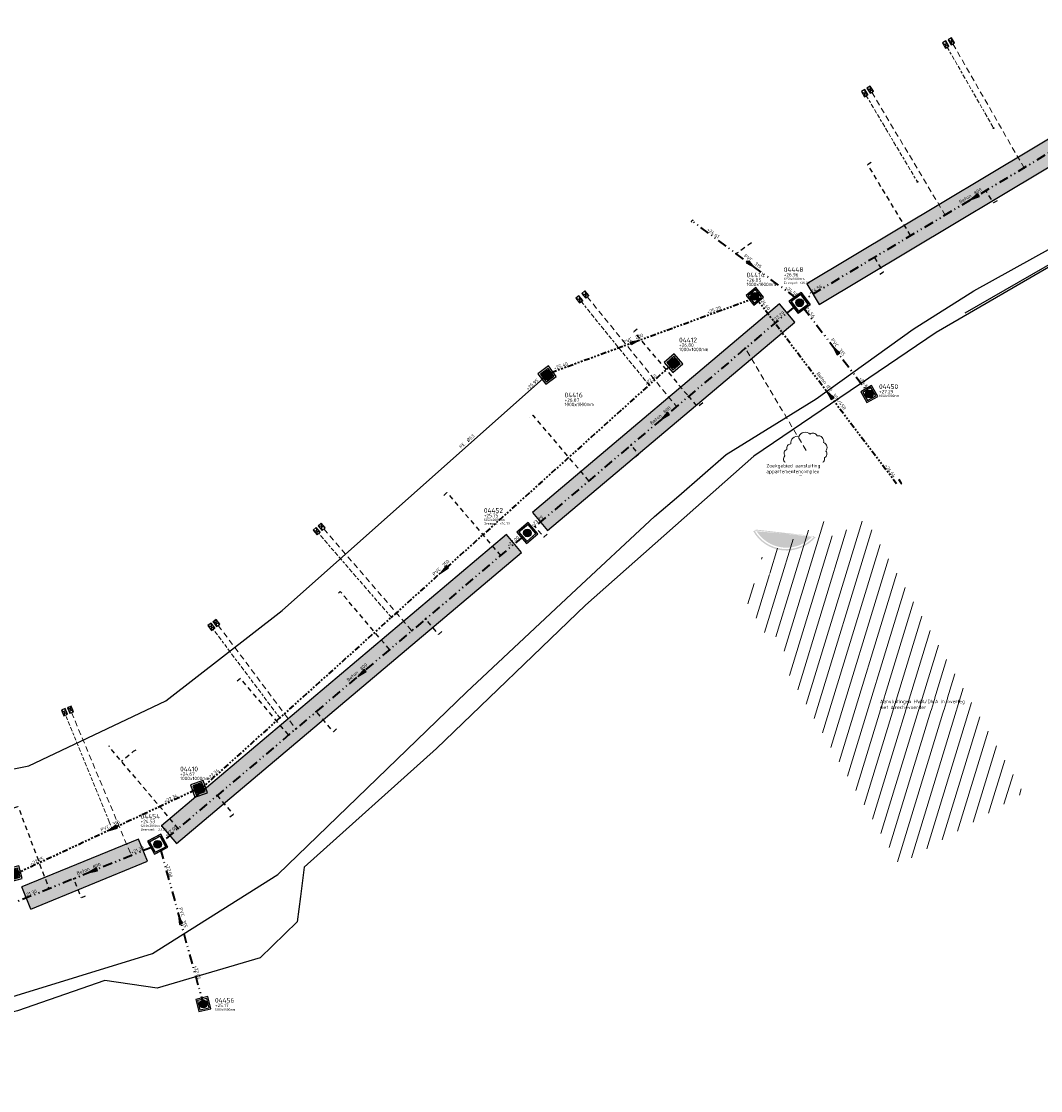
# Model space of a CAD drawing. Header units: metres. Extents: x 0 to 200176, y 0 to 356276.
# Tile 3 of 52: x 197580 to 197687, y 355967 to 356079. Entities that reach past the tile are written whole.
import ezdxf
from ezdxf.enums import TextEntityAlignment as Align
from ezdxf.lldxf.tags import DXFTag

# ---------------------------------------------------------------- set-up
doc = ezdxf.new("R2010")
doc.units = ezdxf.units.M
for name, pattern in [('RI-GWA', [18.45, 6, -1.8, 1.75, -1.8, 1.75, -1.8, 1.75, -1.8]), ('RI-GWA_HUISAANSLUITING', [23, 4, -1.8, 2.6, -1.8, 4.6, -1.8, 4.6, -1.8]), ('RI-HWA_HUISAANSLUITING', [4.8, 3, -1.8]), ('RI-HWA_KOLKAANSLUITING', [4.3, 2.5, -1.8]), ('RI-ITR', [10.4, 5, -1.8, 0, -1.8, 0, -1.8])]:
    doc.linetypes.add(name, pattern=pattern)
for name, color, linetype, lineweight in [('-Verhard oppervlak-A', 210, 'Continuous', 5), ('N-WE-RI-GWA_HUISAANSLUITING_PVC-G', 30, 'RI-GWA_HUISAANSLUITING', 18), ('N-WE-RI-GWA_STROOMRICHTING-S', 30, 'Continuous', 25), ('N-WE-RI-GWA_TRANSPORTLEIDING-G', 30, 'RI-GWA', 35), ('N-WE-RI-HWA_HUISAANSLUITING_PVC-G', 150, 'RI-HWA_HUISAANSLUITING', 18), ('N-WE-RI-ITR_STROOMRICHTING-S', 170, 'Continuous', 25), ('N-WE-RI-ITR_TRANSPORTLEIDING-G', 170, 'RI-ITR', 35), ('N-WE-RI-PERSLEIDING_[DIAMETER LEIDING]-G', 210, 'RI-PERS', 25), ('N-WE-RI-PERSLEIDING_STROOMRICHTING-S', 210, 'Continuous', 25), ('X-XX-AL-AANPIJLING-M', 7, 'Continuous', 18)]:
    doc.layers.add(name, color=color, linetype=linetype, lineweight=lineweight)
for name, color, linetype in [('N-WE-RI-GWA_HULPSTUK_INLAAT_HUISAANSLUITING-S', 30, 'Continuous'), ('N-WE-RI-GWA_HULPSTUK_ONSTOPPPINGSSTUK-S', 30, 'Continuous'), ('N-WE-RI-GWA_RIOOLPUT-T25', 30, 'Continuous'), ('N-WE-RI-GWA_RIOOLPUT_INSPECTIEPUT_1000X1000-S', 30, 'Continuous'), ('N-WE-RI-GWA_RIOOLPUT_INSPECTIEPUT_800X800-S', 30, 'Continuous'), ('N-WE-RI-GWA_SCHILDMUUR-S', 30, 'Continuous'), ('N-WE-RI-HWA_HULPSTUK_INLAAT_HUISAANSLUITING-S', 150, 'Continuous'), ('N-WE-RI-HWA_HULPSTUK_INLAAT_KOLK-S', 150, 'Continuous'), ('N-WE-RI-HWA_HULPSTUK_ONTSTOPPINGSSTUK-S', 150, 'Continuous'), ('N-WE-RI-HWA_KOLKAANSLUITING_PVC-G', 150, 'RI-HWA_KOLKAANSLUITING'), ('N-WE-RI-ITR_HULPSTUK_EINDKAP-S', 170, 'Continuous'), ('N-WE-RI-ITR_RIOOLPUT-T25', 170, 'Continuous'), ('N-WE-RI-ITR_RIOOLPUT_INSPECTIEPUT_1000X1000-S', 170, 'Continuous'), ('N-WE-RI-ITR_RIOOLPUT_INSPECTIEPUT_1250X1250-S', 170, 'Continuous')]:
    doc.layers.add(name, color=color, linetype=linetype)
doc.layers.add('N-WE-RI-ITR-LAVAPAKKET-S', color=7, linetype='Continuous', lineweight=25, true_color=0xc8fefd)
doc.layers.add('X-XX-AL-HULPLIJNEN', color=4, linetype='Continuous', lineweight=25, plot=False)
doc.styles.add('NLCS-ISO', font='NLCS-ISO.ttf')
doc.styles.add('NLCS-ISO-M500-T18', font='NLCS-ISO.ttf')
doc.styles.get("Standard").update_dxf_attribs({"font": 'isocp.shx'})
tags = doc.linetypes.add('RI-PERS', pattern='A,7,-2,["P",Standard,S=1.8,R=0,X=-0.5,Y=-0.9],-2,7,-2,[102,NLCS.SHX,S=1,R=180,X=0,Y=0],-2', length=22).pattern_tags.tags
tags[6] = DXFTag(74, 10)

# ---------------------------------------------------------------- blocks, each defined once
blk = doc.blocks.new('*U323')
at = {"ltscale": 0.1}
blk.add_hatch(color=256, dxfattribs=at).paths.add_polyline_path([(-2.5, 0), (2.5, -0.83), (2.5, 0.83)])
at = {"ltscale": 0.1, "flags": 128}
blk.add_lwpolyline([(-2.5, 0), (2.5, -0.83), (2.5, 0.83)], close=True, dxfattribs=at)
at = {"ltscale": 0.1, "style": 'NLCS-ISO'}
for tag, p in [('BOBL', (-54.47, 0)), ('MAT', (-1, 0.5))]:
    blk.add_attdef(tag, text='', height=1.8, dxfattribs=at).set_placement(p, align=Align.BOTTOM_RIGHT)
for tag, p in [('DIA', (1, 0.5)), ('BOBR', (47.07, 0))]:
    blk.add_attdef(tag, text='', height=1.8, dxfattribs=at).set_placement(p, align=Align.BOTTOM_LEFT)
blk.add_attdef('JVA', text='', height=1.8, dxfattribs=at).set_placement((0, -1), align=Align.TOP_CENTER)
blk = doc.blocks.new('N-SRI-GWA-PUT-800X800-SO')
h = blk.add_hatch(color=256)
h.dxf.hatch_style = 1
edge = h.paths.add_edge_path()
edge.add_arc((0, 0), 0.4, 0, 360)
at = {"lineweight": -3, "flags": 128}
for points in [[(0.55, -0.55), (0.55, 0.55), (-0.55, 0.55), (-0.55, -0.55)], [(0.4, -0.4), (0.4, 0.4), (-0.4, 0.4), (-0.4, -0.4)]]:
    blk.add_lwpolyline(points, close=True, dxfattribs=at)
blk.add_circle((0, 0), 0.4)
blk = doc.blocks.new('*U335')
at = {"ltscale": 0.1}
blk.add_hatch(color=256, dxfattribs=at).paths.add_polyline_path([(-2.5, 0), (2.5, -0.83), (2.5, 0.83)])
at = {"ltscale": 0.1, "flags": 128}
blk.add_lwpolyline([(-2.5, 0), (2.5, -0.83), (2.5, 0.83)], close=True, dxfattribs=at)
at = {"ltscale": 0.1, "style": 'NLCS-ISO'}
for tag, p in [('BOBL', (-39.31, 0)), ('MAT', (-1, 0.5))]:
    blk.add_attdef(tag, text='', height=1.8, dxfattribs=at).set_placement(p, align=Align.BOTTOM_RIGHT)
for tag, p in [('DIA', (1, 0.5)), ('BOBR', (30.6, 0))]:
    blk.add_attdef(tag, text='', height=1.8, dxfattribs=at).set_placement(p, align=Align.BOTTOM_LEFT)
blk.add_attdef('JVA', text='', height=1.8, dxfattribs=at).set_placement((0, -1), align=Align.TOP_CENTER)
blk = doc.blocks.new('*U336')
at = {"ltscale": 0.1}
blk.add_hatch(color=256, dxfattribs=at).paths.add_polyline_path([(-2.5, 0), (2.5, -0.83), (2.5, 0.83)])
at = {"ltscale": 0.1, "flags": 128}
blk.add_lwpolyline([(-2.5, 0), (2.5, -0.83), (2.5, 0.83)], close=True, dxfattribs=at)
at = {"ltscale": 0.1, "style": 'NLCS-ISO'}
for tag, p in [('BOBL', (-157.55, 0)), ('MAT', (-1, 0.5))]:
    blk.add_attdef(tag, text='', height=1.8, dxfattribs=at).set_placement(p, align=Align.BOTTOM_RIGHT)
for tag, p in [('DIA', (1, 0.5)), ('BOBR', (143.19, 0))]:
    blk.add_attdef(tag, text='', height=1.8, dxfattribs=at).set_placement(p, align=Align.BOTTOM_LEFT)
blk.add_attdef('JVA', text='', height=1.8, dxfattribs=at).set_placement((0, -1), align=Align.TOP_CENTER)
blk = doc.blocks.new('N-SRI-GWA-PUT-T')
at = {"style": 'NLCS-ISO'}
for tag, p, height in [('PUTNUMMER', (0, 0), 0.5), ('AFMETINGEN', (0, -0.92), 0.36), ('PUTHOOGTE', (0, -0.46), 0.36)]:
    blk.add_attdef(tag, p, '', height=height, dxfattribs=at)
blk = doc.blocks.new('N-SRI-GWA-HULP_ONTSTOPPINGSSTUK-SO')
at = {"linetype": 'Continuous', "extrusion": (0, 0, -1)}
for p, q in [((0.31, -0.21), (-0.32, 0.21)), ((0.31, 0.21), (-0.32, -0.21))]:
    blk.add_line(p, q, dxfattribs=at)
at = {"ltscale": 1.8, "extrusion": (0, 0, -1)}
blk.add_lwpolyline([(-0.32, 0.21), (0.31, 0.21), (0.31, -0.21), (-0.32, -0.21)], close=True, dxfattribs=at)
blk = doc.blocks.new('*U385')
at = {"ltscale": 0.1}
blk.add_hatch(color=256, dxfattribs=at).paths.add_polyline_path([(-2.5, 0), (2.5, -0.83), (2.5, 0.83)])
at = {"ltscale": 0.1, "flags": 128}
blk.add_lwpolyline([(-2.5, 0), (2.5, -0.83), (2.5, 0.83)], close=True, dxfattribs=at)
at = {"ltscale": 0.1, "style": 'NLCS-ISO'}
for tag, p in [('BOBL', (-125.6, 0)), ('MAT', (-1, 0.5))]:
    blk.add_attdef(tag, text='', height=1.8, dxfattribs=at).set_placement(p, align=Align.BOTTOM_RIGHT)
for tag, p in [('DIA', (1, 0.5)), ('BOBR', (101.4, 0))]:
    blk.add_attdef(tag, text='', height=1.8, dxfattribs=at).set_placement(p, align=Align.BOTTOM_LEFT)
blk.add_attdef('JVA', text='', height=1.8, dxfattribs=at).set_placement((0, -1), align=Align.TOP_CENTER)
blk = doc.blocks.new('*U383')
at = {"ltscale": 0.1}
blk.add_hatch(color=256, dxfattribs=at).paths.add_polyline_path([(-2.5, 0), (2.5, -0.83), (2.5, 0.83)])
at = {"ltscale": 0.1, "flags": 128}
blk.add_lwpolyline([(-2.5, 0), (2.5, -0.83), (2.5, 0.83)], close=True, dxfattribs=at)
at = {"ltscale": 0.1, "style": 'NLCS-ISO'}
for tag, p in [('BOBL', (-92.18, 0)), ('MAT', (-1, 0.5))]:
    blk.add_attdef(tag, text='', height=1.8, dxfattribs=at).set_placement(p, align=Align.BOTTOM_RIGHT)
for tag, p in [('DIA', (1, 0.5)), ('BOBR', (85.81, 0))]:
    blk.add_attdef(tag, text='', height=1.8, dxfattribs=at).set_placement(p, align=Align.BOTTOM_LEFT)
blk.add_attdef('JVA', text='', height=1.8, dxfattribs=at).set_placement((0, -1), align=Align.TOP_CENTER)
blk = doc.blocks.new('N-SRI-VWA-PUT-T')
at = {"style": 'NLCS-ISO'}
for tag, p, height in [('PUTNUMMER', (0, 0), 0.5), ('OVERSTORTHOOGTE', (0, -1.24), 0.25), ('PUTAFMETING', (0, -0.85), 0.25), ('PUTHOOGTE', (0, -0.46), 0.36)]:
    blk.add_attdef(tag, p, '', height=height, dxfattribs=at)
blk = doc.blocks.new('*U388')
at = {"ltscale": 0.1}
blk.add_hatch(color=256, dxfattribs=at).paths.add_polyline_path([(-2.5, 0), (2.5, -0.83), (2.5, 0.83)])
at = {"ltscale": 0.1, "flags": 128}
blk.add_lwpolyline([(-2.5, 0), (2.5, -0.83), (2.5, 0.83)], close=True, dxfattribs=at)
at = {"ltscale": 0.1, "style": 'NLCS-ISO'}
for tag, p in [('BOBL', (-30.96, 0)), ('MAT', (-1, 0.5))]:
    blk.add_attdef(tag, text='', height=1.8, dxfattribs=at).set_placement(p, align=Align.BOTTOM_RIGHT)
for tag, p in [('DIA', (1, 0.5)), ('BOBR', (22.38, 0))]:
    blk.add_attdef(tag, text='', height=1.8, dxfattribs=at).set_placement(p, align=Align.BOTTOM_LEFT)
blk.add_attdef('JVA', text='', height=1.8, dxfattribs=at).set_placement((0, -1), align=Align.TOP_CENTER)
blk = doc.blocks.new('N-SRI-ITR-PUT-1250X1250-SO')
h = blk.add_hatch(color=256)
h.dxf.hatch_style = 1
edge = h.paths.add_edge_path()
edge.add_arc((0, 0), 0.4, 0, 360)
at = {"lineweight": -3}
for points in [[(0.77, 0.77), (-0.78, 0.77), (-0.78, -0.78), (0.77, -0.78)], [(0.62, 0.62), (-0.63, 0.62), (-0.63, -0.63), (0.62, -0.63)]]:
    blk.add_lwpolyline(points, close=True, dxfattribs=at)
blk.add_circle((0, 0), 0.4)
blk = doc.blocks.new('N-SRI-GWA-HULP_INLAAT_HUISAANSLUITING-SO')
h = blk.add_hatch(color=256)
h.dxf.hatch_style = 1
h.paths.add_polyline_path([(-0.7, 0.7, 0.198912), (-1, 0, 0.198912), (-0.7, -0.7), (0, 0)])
h = blk.add_hatch(color=256)
h.dxf.hatch_style = 1
h.paths.add_polyline_path([(1, 0, 0.198912), (0.7, 0.7), (0, 0), (0.7, -0.7, 0.198912)])
for p, q in [((-0.7, 0.7), (0.7, -0.7)), ((-0.7, -0.7), (0.7, 0.7))]:
    blk.add_line(p, q)
blk.add_circle((0, 0), 1)
blk = doc.blocks.new('N-SRI-HWA-HULP_ONSTOPPINGSSTUK-SO')
at = {"linetype": 'Continuous', "extrusion": (0, 0, -1)}
for p, q in [((0.31, -0.21), (-0.32, 0.21)), ((0.31, 0.21), (-0.32, -0.21))]:
    blk.add_line(p, q, dxfattribs=at)
at = {"ltscale": 1.8, "extrusion": (0, 0, -1)}
blk.add_lwpolyline([(-0.32, 0.21), (0.31, 0.21), (0.31, -0.21), (-0.32, -0.21)], close=True, dxfattribs=at)
blk = doc.blocks.new('N-SRI-HWA-HULP_INLAAT_HUISAANSLUITING-SO')
h = blk.add_hatch(color=256)
h.dxf.hatch_style = 1
h.paths.add_polyline_path([(-0.04, 0.04, 0.198912), (-0.05, 0, 0.198912), (-0.04, -0.04), (0, 0)])
h = blk.add_hatch(color=256)
h.dxf.hatch_style = 1
h.paths.add_polyline_path([(0.04, -0.04, 0.198912), (0.05, 0, 0.198912), (0.04, 0.04), (0, 0)])
for p, q in [((-0.04, 0.04), (0.04, -0.04)), ((-0.04, -0.04), (0.04, 0.04))]:
    blk.add_line(p, q)
blk.add_circle((0, 0), 0.05)
blk = doc.blocks.new('N-SRI-HWA-HULP_INLAAT_KOLK-SO')
h = blk.add_hatch(color=256)
edge = h.paths.add_edge_path()
edge.add_arc((0, 0), 0.05, 0, 360)
blk.add_circle((0, 0), 0.05)
blk = doc.blocks.new('N-SRI-ITR-PUT-1000X1000-SO')
h = blk.add_hatch(color=256)
h.dxf.hatch_style = 1
edge = h.paths.add_edge_path()
edge.add_arc((0, 0), 0.4, 0, 360)
at = {"lineweight": -3}
for points in [[(0.65, 0.65), (-0.65, 0.65), (-0.65, -0.65), (0.65, -0.65)], [(0.5, 0.5), (-0.5, 0.5), (-0.5, -0.5), (0.5, -0.5)]]:
    blk.add_lwpolyline(points, close=True, dxfattribs=at)
blk.add_circle((0, 0), 0.4)
blk = doc.blocks.new('*U422')
at = {"ltscale": 0.1}
blk.add_hatch(color=256, dxfattribs=at).paths.add_polyline_path([(-2.5, 0), (2.5, -0.83), (2.5, 0.83)])
at = {"ltscale": 0.1, "flags": 128}
blk.add_lwpolyline([(-2.5, 0), (2.5, -0.83), (2.5, 0.83)], close=True, dxfattribs=at)
at = {"ltscale": 0.1, "style": 'NLCS-ISO'}
for tag, p in [('BOBL', (-22.45, 0)), ('MAT', (-1, 0.5))]:
    blk.add_attdef(tag, text='', height=1.8, dxfattribs=at).set_placement(p, align=Align.BOTTOM_RIGHT)
for tag, p in [('DIA', (1, 0.5)), ('BOBR', (25.42, 0))]:
    blk.add_attdef(tag, text='', height=1.8, dxfattribs=at).set_placement(p, align=Align.BOTTOM_LEFT)
blk.add_attdef('JVA', text='', height=1.8, dxfattribs=at).set_placement((0, -1), align=Align.TOP_CENTER)
blk = doc.blocks.new('N-SRI-ITR-HULP_EINDKAP-SO')
for p, q in [((0, -6.2), (0, 6.2)), ((0, 6.2), (3.5, 6.2)), ((0, -6.2), (3.5, -6.2))]:
    blk.add_line(p, q)
blk = doc.blocks.new('N-SRI-GWA-SCHILDMUUR-SO')
at = {"extrusion": (0, 0, -1)}
h = blk.add_hatch(color=256, dxfattribs=at)
h.dxf.hatch_style = 1
h.paths.add_polyline_path([(-0.05, -0.25), (-0.05, 0.25), (0.05, 0.25), (0.05, -0.25)])
edge = h.paths.add_edge_path()
edge.add_arc((11.77, 3.69), 3.7, 254.4165, 363.2963)
edge.add_arc((11.77, 3.69), 3.85, 252.8678, 363.2963)
edge.add_arc((11.77, 3.69), 4, 252.8678, 363.2963)
h.paths.add_polyline_path([(9.12, 0.32), (7.73, 0.74), (7.57, 0.21), (8.96, -0.21)], flags=9)
at = {"extrusion": (0, 0, -1), "flags": 128}
blk.add_lwpolyline([(-0.05, -0.25), (-0.05, 0.25), (0.05, 0.25), (0.05, -0.25)], close=True, dxfattribs=at)
blk = doc.blocks.new('*U423')
at = {"ltscale": 0.1}
blk.add_hatch(color=256, dxfattribs=at).paths.add_polyline_path([(-2.5, 0), (2.5, -0.83), (2.5, 0.83)])
at = {"ltscale": 0.1, "flags": 128}
blk.add_lwpolyline([(-2.5, 0), (2.5, -0.83), (2.5, 0.83)], close=True, dxfattribs=at)
at = {"ltscale": 0.1, "style": 'NLCS-ISO'}
for tag, p in [('BOBL', (-20.52, 0)), ('MAT', (-1, 0.5))]:
    blk.add_attdef(tag, text='', height=1.8, dxfattribs=at).set_placement(p, align=Align.BOTTOM_RIGHT)
for tag, p in [('DIA', (1, 0.5)), ('BOBR', (19.11, 0))]:
    blk.add_attdef(tag, text='', height=1.8, dxfattribs=at).set_placement(p, align=Align.BOTTOM_LEFT)
blk.add_attdef('JVA', text='', height=1.8, dxfattribs=at).set_placement((0, -1), align=Align.TOP_CENTER)
blk = doc.blocks.new('*U420')
at = {"ltscale": 0.1}
blk.add_hatch(color=256, dxfattribs=at).paths.add_polyline_path([(2.5, 0), (-2.5, -0.83), (-2.5, 0.83)])
at = {"ltscale": 0.1, "flags": 128}
blk.add_lwpolyline([(2.5, 0), (-2.5, -0.83), (-2.5, 0.83)], close=True, dxfattribs=at)
at = {"ltscale": 0.1, "style": 'NLCS-ISO'}
for tag, p in [('BOBL', (-22.28, 0)), ('MAT', (-1, 0.5))]:
    blk.add_attdef(tag, text='', height=1.8, dxfattribs=at).set_placement(p, align=Align.BOTTOM_RIGHT)
for tag, p in [('DIA', (1, 0.5)), ('BOBR', (21.27, 0))]:
    blk.add_attdef(tag, text='', height=1.8, dxfattribs=at).set_placement(p, align=Align.BOTTOM_LEFT)
blk.add_attdef('JVA', text='', height=1.8, dxfattribs=at).set_placement((0, -1), align=Align.TOP_CENTER)
blk = doc.blocks.new('*U419')
at = {"ltscale": 0.1}
blk.add_hatch(color=256, dxfattribs=at).paths.add_polyline_path([(-2.5, 0), (2.5, -0.83), (2.5, 0.83)])
at = {"ltscale": 0.1, "flags": 128}
blk.add_lwpolyline([(-2.5, 0), (2.5, -0.83), (2.5, 0.83)], close=True, dxfattribs=at)
at = {"ltscale": 0.1, "style": 'NLCS-ISO'}
for tag, p in [('BOBL', (-82.57, 0)), ('MAT', (-1, 0.5))]:
    blk.add_attdef(tag, text='', height=1.8, dxfattribs=at).set_placement(p, align=Align.BOTTOM_RIGHT)
for tag, p in [('DIA', (1, 0.5)), ('BOBR', (75.25, 0))]:
    blk.add_attdef(tag, text='', height=1.8, dxfattribs=at).set_placement(p, align=Align.BOTTOM_LEFT)
blk.add_attdef('JVA', text='', height=1.8, dxfattribs=at).set_placement((0, -1), align=Align.TOP_CENTER)
blk = doc.blocks.new('N-SRI-GWA-PUT-1000X1000-SO')
h = blk.add_hatch(color=256)
h.dxf.hatch_style = 1
edge = h.paths.add_edge_path()
edge.add_arc((0, 0), 0.4, 0, 360)
at = {"lineweight": -3}
for points in [[(0.65, 0.65), (-0.65, 0.65), (-0.65, -0.65), (0.65, -0.65)], [(0.5, 0.5), (-0.5, 0.5), (-0.5, -0.5), (0.5, -0.5)]]:
    blk.add_lwpolyline(points, close=True, dxfattribs=at)
blk.add_circle((0, 0), 0.4)
blk = doc.blocks.new('*U339')
at = {"ltscale": 0.1}
blk.add_hatch(color=256, dxfattribs=at).paths.add_polyline_path([(2.5, 0), (-2.5, -0.83), (-2.5, 0.83)])
at = {"ltscale": 0.1, "flags": 128}
blk.add_lwpolyline([(2.5, 0), (-2.5, -0.83), (-2.5, 0.83)], close=True, dxfattribs=at)
at = {"ltscale": 0.1, "style": 'NLCS-ISO'}
for tag, p in [('BOBL', (-37.04, 0)), ('MAT', (-1, 0.5))]:
    blk.add_attdef(tag, text='', height=1.8, dxfattribs=at).set_placement(p, align=Align.BOTTOM_RIGHT)
for tag, p in [('DIA', (1, 0.5)), ('BOBR', (40.74, 0))]:
    blk.add_attdef(tag, text='', height=1.8, dxfattribs=at).set_placement(p, align=Align.BOTTOM_LEFT)
blk.add_attdef('JVA', text='', height=1.8, dxfattribs=at).set_placement((0, -1), align=Align.TOP_CENTER)
blk = doc.blocks.new('*U340')
at = {"ltscale": 0.1, "style": 'NLCS-ISO'}
for tag, p in [('BOBL', (-77.3, 0)), ('MAT', (-1, 0.5))]:
    blk.add_attdef(tag, text='', height=1.8, dxfattribs=at).set_placement(p, align=Align.BOTTOM_RIGHT)
for tag, p in [('DIA', (1, 0.5)), ('BOBR', (42.22, 0))]:
    blk.add_attdef(tag, text='', height=1.8, dxfattribs=at).set_placement(p, align=Align.BOTTOM_LEFT)
blk.add_attdef('JVA', text='', height=1.8, dxfattribs=at).set_placement((0, -1), align=Align.TOP_CENTER)

msp = doc.modelspace()

# ---------------------------------------------------------------- hatches: boundary and pattern name
at = {"layer": 'N-WE-RI-ITR-LAVAPAKKET-S', "transparency": 33554585}
h = msp.add_hatch(color=256, dxfattribs=at)
h.dxf.hatch_style = 1
h.paths.add_polyline_path([(197555.362, 355981.195), (197555.556, 355983.688), (197532.927, 355985.45), (197532.733, 355982.958)])
h.paths.add_polyline_path([(197577.769, 355985.136), (197577.267, 355987.585), (197558.409, 355983.72), (197558.912, 355981.271)])
h.paths.add_polyline_path([(197593.384, 355991.083), (197592.438, 355993.395), (197580.24, 355988.408), (197581.19, 355986.084)])
h.paths.add_polyline_path([(197632.536, 356023.397), (197630.944, 356025.274), (197594.856, 355994.792), (197596.414, 355992.947)])
h.paths.add_polyline_path([(197661.113, 356047.487), (197659.503, 356049.398), (197633.656, 356027.565), (197635.25, 356025.685)])
h.paths.add_polyline_path([(197696.762, 356069.139), (197695.478, 356071.285), (197662.38, 356051.478), (197663.664, 356049.332)])
h.paths.add_polyline_path([(197738.522, 356088.308), (197737.53, 356090.604), (197734.178, 356089.082), (197698.622, 356072.937), (197699.656, 356070.661), (197735.211, 356086.806)])
h.paths.add_polyline_path([(197806.445, 356119.134), (197805.412, 356121.41), (197740.763, 356092.071), (197741.755, 356089.776)])
h.paths.add_polyline_path([(197841.876, 356131.156), (197841.084, 356133.525), (197808.717, 356122.713), (197809.509, 356120.341)])
h.paths.add_polyline_path([(197868.701, 356135.381), (197868.337, 356137.849), (197844.538, 356134.348), (197844.903, 356131.872)])
h.paths.add_polyline_path([(197918.338, 356133.521), (197918.097, 356131.035), (197923.054, 356130.564), (197993.751, 356123.932), (197993.984, 356126.42), (197923.273, 356133.052)])
h.paths.add_polyline_path([(197914.563, 356131.371), (197914.804, 356133.857), (197871.887, 356137.936), (197871.651, 356135.448)])
h.paths.add_polyline_path([(198020.556, 356121.417), (198020.797, 356123.905), (198008.327, 356125.075), (198008.087, 356122.587)])

# ---------------------------------------------------------------- linework, layer by layer
at = {"layer": 'N-WE-RI-GWA_HUISAANSLUITING_PVC-G', "ltscale": 0.1, "flags": 128}
for points in [[(197677.067, 356076.24), (197681.921, 356067.788)], [(197668.596, 356071.168), (197673.943, 356062.164)], [(197638.773, 356049.623), (197645.865, 356040.899)], [(197618.901, 356016.602), (197611.286, 356025.378)], [(197607.216, 356006.074), (197600.257, 356015.356)], [(197589.367, 355995.226), (197584.817, 356006.382)], [(197589.367, 355995.226), (197589.677, 355994.468)]]:
    msp.add_lwpolyline(points, dxfattribs=at)
at = {"layer": 'N-WE-RI-GWA_TRANSPORTLEIDING-G', "ltscale": 0.1, "flags": 128}
for points in [[(197635.613, 356042.22), (197656.546, 356049.87)], [(197671.776, 356030.555), (197657.17, 356049.848)], [(197648.418, 356043.199), (197599.148, 355998.805)], [(197598.393, 355998.541), (197579.822, 355989.862)]]:
    msp.add_lwpolyline(points, dxfattribs=at)
at = {"layer": 'N-WE-RI-HWA_HUISAANSLUITING_PVC-G', "ltscale": 0.2, "flags": 128}
for points in [[(197677.663, 356076.583), (197685.108, 356063.62)], [(197669.173, 356071.525), (197676.857, 356058.683)], [(197639.401, 356050.133), (197648.739, 356038.646)], [(197662.297, 356034.064), (197655.94, 356044.741)], [(197611.822, 356025.843), (197621.05, 356015.208)], [(197600.782, 356015.761), (197608.905, 356004.928)], [(197585.433, 356006.647), (197591.689, 355991.684)]]:
    msp.add_lwpolyline(points, dxfattribs=at)
at = {"layer": 'N-WE-RI-HWA_KOLKAANSLUITING_PVC-G', "ltscale": 0.2, "flags": 128}
for points in [[(197669.108, 356064.178), (197668.728, 356063.936), (197673.224, 356056.509)], [(197682.286, 356060.187), (197681.899, 356059.957), (197681.125, 356061.236)], [(197656.591, 356055.775), (197656.223, 356055.516), (197654.993, 356054.646)], [(197670.025, 356052.494), (197670.399, 356052.743), (197669.477, 356054.267)], [(197644.639, 356046.738), (197644.287, 356046.458), (197649.965, 356039.761)], [(197649.965, 356039.761), (197650.94, 356038.611), (197651.7, 356039.235)], [(197639.561, 356030.877), (197633.732, 356037.753), (197633.392, 356037.458)], [(197644.454, 356033.368), (197644.786, 356033.673), (197643.983, 356034.62)], [(197624.39, 356029.349), (197624.72, 356029.655), (197630.318, 356023.053)], [(197635.198, 356025.297), (197634.865, 356024.995), (197633.924, 356026.105)], [(197618.708, 356013.226), (197613.546, 356019.315), (197613.215, 356019.009)], [(197624.18, 356015.122), (197623.85, 356014.816), (197622.486, 356016.424)], [(197608.136, 356004.295), (197603.134, 356010.195), (197602.776, 356009.921)], [(197613.17, 356004.934), (197612.84, 356004.629), (197611.048, 356006.742)], [(197596.604, 355994.518), (197589.491, 356002.907), (197589.358, 356003.176)], [(197592.148, 356002.713), (197591.894, 356002.553), (197590.671, 356001.516)], [(197602.009, 355995.742), (197602.379, 355995.998), (197600.698, 355997.981)], [(197579.398, 355996.688), (197579.826, 355996.827), (197583.069, 355988.202)], [(197586.874, 355987.446), (197586.459, 355987.27), (197585.66, 355989.249)]]:
    msp.add_lwpolyline(points, dxfattribs=at)
at = {"layer": 'N-WE-RI-ITR-LAVAPAKKET-S', "flags": 128}
for points in [[(197696.762, 356069.139), (197695.478, 356071.285), (197662.38, 356051.478), (197663.664, 356049.332)], [(197659.503, 356049.398), (197633.656, 356027.565), (197635.25, 356025.685), (197661.113, 356047.487)], [(197632.536, 356023.397), (197630.944, 356025.274), (197594.856, 355994.792), (197596.414, 355992.947)]]:
    msp.add_lwpolyline(points, close=True, dxfattribs=at)
for points in [[(197581.19, 355986.084), (197593.384, 355991.083), (197592.438, 355993.395), (197580.24, 355988.408)], [(197581.19, 355986.084), (197580.24, 355988.408)]]:
    msp.add_lwpolyline(points, dxfattribs=at)
at = {"layer": 'N-WE-RI-ITR_TRANSPORTLEIDING-G', "ltscale": 0.2, "flags": 128}
for points in [[(197697.083, 356070.784), (197662.134, 356049.873)], [(197661.26, 356050.006), (197650.347, 356058.086)], [(197661.127, 356049.132), (197633.611, 356025.84)], [(197662.001, 356048.999), (197668.602, 356040.356)], [(197632.657, 356025.033), (197595.002, 355993.159)], [(197593.897, 355992.576), (197579.767, 355986.868)], [(197594.741, 355992.315), (197599.222, 355976.139)]]:
    msp.add_lwpolyline(points, dxfattribs=at)
at = {"layer": 'N-WE-RI-PERSLEIDING_[DIAMETER LEIDING]-G', "ltscale": 0.1, "flags": 128}
msp.add_lwpolyline([(197551.118, 355994.977), (197565.911, 355998.037), (197580.977, 356001.079), (197595.292, 356007.877), (197607.458, 356017.319), (197634.819, 356041.613)], dxfattribs=at)
at = {"layer": 'X-XX-AL-AANPIJLING-M', "flags": 128}
msp.add_lwpolyline([(197662.006, 356031.626, -0.5205671), (197661.288, 356031.788, -0.5205671), (197661.288, 356031.788, -0.5205671), (197660.678, 356032.154, -0.5205671), (197660.678, 356032.154, -0.5205671), (197660.203, 356032.723, -0.5205671), (197660.203, 356032.723, -0.5205671), (197660.082, 356033.495, -0.5205671), (197660.082, 356033.495, -0.5205671), (197660.298, 356034.172, -0.5205671), (197660.298, 356034.172, -0.5205671), (197660.705, 356034.741, -0.5205671), (197660.705, 356034.741, -0.5205671), (197661.545, 356035.527, -0.5205671), (197661.545, 356035.527, -0.5205671), (197662.711, 356035.757, -0.5205671), (197662.711, 356035.757, -0.5205671), (197663.443, 356035.595, -0.5205671), (197663.443, 356035.595, -0.5205671), (197664.134, 356034.877, -0.5205671), (197664.134, 356034.877, -0.5205671), (197664.365, 356033.996, -0.5205671), (197664.365, 356033.996, -0.5205671), (197664.229, 356033.305, -0.5205671), (197664.229, 356033.305, -0.5205671), (197663.728, 356032.723, -0.5205671), (197663.728, 356032.723, -0.5205671), (197663.158, 356032.316, -0.5205671), (197663.158, 356032.316, -0.5205671), (197662.576, 356031.815, -0.5205671), (197662.576, 356031.815, -0.5205671)], format="xyb", close=True, dxfattribs=at)
at = {"layer": 'X-XX-AL-HULPLIJNEN', "ltscale": 0.2, "flags": 128}
for points in [[(197827.312, 356122.337), (197792.948, 356107.334), (197771.229, 356099.904), (197743.367, 356087.902), (197742.367, 356085.758), (197731.329, 356080.05), (197714.218, 356068.612), (197675.925, 356046.402), (197656.849, 356033.462), (197639.203, 356017.888), (197623.629, 356002.885), (197609.769, 355990.454), (197609.393, 355987.393), (197609.054, 355984.738), (197605.179, 355980.975), (197594.408, 355977.808), (197588.907, 355978.594), (197579.763, 355975.451), (197569.332, 355972.879), (197541.112, 355971.196), (197537.04, 355967.092), (197536.182, 355969.164), (197538.349, 355973.246), (197543.999, 355974.508)], [(197543.999, 355974.508), (197567.909, 355974.87), (197578.274, 355976.607), (197593.908, 355981.452), (197607.035, 355989.706), (197626.773, 356008.787), (197637.752, 356019.076), (197646.433, 356027.141), (197648.983, 356029.325), (197653.927, 356033.623), (197663.351, 356039.463), (197673.521, 356046.757), (197679.841, 356050.747), (197687.978, 356055.249), (197702.573, 356063.468), (197718.693, 356073.548), (197728.942, 356080.387), (197737.244, 356086.497), (197759.34, 356095.8), (197773.49, 356101.75), (197780.664, 356104.429), (197785.146, 356105.117), (197801.08, 356111.879), (197815.23, 356118.052)], [(197714.278, 356068.736), (197678.904, 356048.424)], [(197656.684, 356050.485), (197656.605, 356050.551)], [(197657.227, 356050.383), (197657.349, 356050.468)], [(197660.547, 356049.667), (197661.795, 356050.586), (197662.714, 356049.338), (197661.466, 356048.419), (197660.547, 356049.667)], [(197656.621, 356049.938), (197656.541, 356049.878)], [(197593.402, 355993.191), (197594.126, 355991.82), (197595.496, 355992.544), (197594.773, 355993.915), (197593.402, 355993.191)], [(197594.188, 355992.023), (197593.605, 355993.129), (197594.71, 355993.712), (197595.294, 355992.606)]]:
    msp.add_lwpolyline(points, dxfattribs=at)

# ---------------------------------------------------------------- block references
at = {"layer": 'N-WE-RI-GWA_HULPSTUK_INLAAT_HUISAANSLUITING-S', "xscale": 0.05, "yscale": 0.05, "zscale": 0.05}
for p in [(197681.921, 356067.788), (197673.943, 356062.164), (197645.865, 356040.899), (197618.901, 356016.602), (197607.216, 356006.074), (197589.677, 355994.468)]:
    msp.add_blockref('N-SRI-GWA-HULP_INLAAT_HUISAANSLUITING-SO', p, dxfattribs=at)
at = {"layer": 'N-WE-RI-GWA_HULPSTUK_ONSTOPPPINGSSTUK-S'}
for p, rotation in [((197676.91, 356076.513), 119.87), ((197668.431, 356071.436), 121.7), ((197638.574, 356049.867), 129.1081045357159), ((197611.08, 356025.616), 130.9476486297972), ((197600.068, 356015.608), 126.8642568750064), ((197584.698, 356006.673), 112.1900867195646)]:
    msp.add_blockref('N-SRI-GWA-HULP_ONTSTOPPINGSSTUK-SO', p, dxfattribs=dict(at, rotation=rotation))
at = {"layer": 'N-WE-RI-GWA_RIOOLPUT-T25'}
for p, values in [((197656.071, 356052.167), {'PUTHOOGTE': '+26.85', 'PUTNUMMER': '04414', 'AFMETINGEN': '1000x1000mm'}), ((197649.013, 356045.361), {'PUTHOOGTE': '+26.80', 'PUTNUMMER': '04412', 'AFMETINGEN': '1000x1000mm'}), ((197637.03, 356039.609), {'PUTHOOGTE': '+26.87', 'PUTNUMMER': '04416', 'AFMETINGEN': '1000x1000mm'}), ((197596.795, 356000.487), {'PUTHOOGTE': '+24.67', 'PUTNUMMER': '04410', 'AFMETINGEN': '1000x1000mm'})]:
    msp.add_blockref('N-SRI-GWA-PUT-T', p, dxfattribs=at).add_auto_attribs(values)
at = {"layer": 'N-WE-RI-GWA_RIOOLPUT_INSPECTIEPUT_1000X1000-S', "rotation": 38.70286643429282}
msp.add_blockref('N-SRI-GWA-PUT-1000X1000-SO', (197656.936, 356050.183), dxfattribs=at)
at = {"layer": 'N-WE-RI-GWA_RIOOLPUT_INSPECTIEPUT_800X800-S'}
for p, xscale, yscale, zscale, rotation in [((197648.418, 356043.199), 1.249999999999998, 1.249999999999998, 1.249999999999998, 220.8353289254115), ((197635.194, 356041.946), 1.25, 1.25, 1.25, 36.92060577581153), ((197598.77, 355998.673), 1.25, 1.25, 1.25, 19.21065668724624), ((197579.436, 355989.758), 1.25, 1.25, 1.25, 14.97374913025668)]:
    msp.add_blockref('N-SRI-GWA-PUT-800X800-SO', p, dxfattribs=dict(at, xscale=xscale, yscale=yscale, zscale=zscale, rotation=rotation))
at = {"layer": 'N-WE-RI-GWA_SCHILDMUUR-S', "rotation": 32.49741153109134}
msp.add_blockref('N-SRI-GWA-SCHILDMUUR-SO', (197672.157, 356030.798), dxfattribs=at)
at = {"layer": 'N-WE-RI-GWA_STROOMRICHTING-S', "xscale": 0.2, "yscale": 0.2, "zscale": 0.2}
for name, p, rotation, values in [('*U339', (197644.401, 356045.432), 20.07519018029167, {'MAT': 'PVC', 'DIA': '200', 'BOBL': '+25.40', 'BOBR': '+25.29'}), ('*U323', (197664.754, 356039.899), 306.923001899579, {'MAT': 'Beton (Ei)', 'DIA': '300/450', 'BOBL': '+24.60', 'BOBR': '+24.64'}), ('*U336', (197624.403, 356021.56), 42.02030246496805, {'MAT': 'PVC', 'DIA': '250', 'BOBL': '+22.34', 'BOBR': '+22.60'}), ('*U335', (197589.726, 355994.491), 25.05053981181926, {'MAT': 'PVC', 'DIA': '315', 'BOBL': '+22.25', 'BOBR': '+22.34'})]:
    msp.add_blockref(name, p, dxfattribs=dict(at, rotation=rotation)).add_auto_attribs(values)
at = {"layer": 'N-WE-RI-HWA_HULPSTUK_INLAAT_HUISAANSLUITING-S'}
for p in [(197685.108, 356063.62), (197676.857, 356058.683), (197655.94, 356044.741), (197648.739, 356038.646), (197608.901, 356004.933), (197591.689, 355991.684)]:
    msp.add_blockref('N-SRI-HWA-HULP_INLAAT_HUISAANSLUITING-SO', p, dxfattribs=at)
at = {"layer": 'N-WE-RI-HWA_HULPSTUK_INLAAT_KOLK-S'}
for p in [(197681.125, 356061.236), (197673.224, 356056.509), (197654.993, 356054.646), (197669.477, 356054.267), (197650.003, 356039.716), (197643.983, 356034.62), (197639.561, 356030.877), (197633.924, 356026.105), (197630.318, 356023.053), (197622.486, 356016.424), (197621.05, 356015.208), (197618.708, 356013.226), (197611.048, 356006.742), (197608.145, 356004.284), (197600.698, 355997.981), (197596.604, 355994.518), (197585.664, 355989.248), (197583.069, 355988.202)]:
    msp.add_blockref('N-SRI-HWA-HULP_INLAAT_KOLK-SO', p, dxfattribs=at)
at = {"layer": 'N-WE-RI-HWA_HULPSTUK_ONTSTOPPINGSSTUK-S'}
for p, rotation in [((197677.506, 356076.856), 119.8687980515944), ((197669.008, 356071.793), 121.7028360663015), ((197639.202, 356050.378), 129.1081045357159), ((197611.615, 356026.081), 310.9476486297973), ((197600.593, 356016.013), 306.8642568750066), ((197585.314, 356006.939), 292.1900867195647)]:
    msp.add_blockref('N-SRI-HWA-HULP_ONSTOPPINGSSTUK-SO', p, dxfattribs=dict(at, rotation=rotation))
at = {"layer": 'N-WE-RI-ITR_HULPSTUK_EINDKAP-S', "xscale": 0.02, "yscale": 0.02, "zscale": 0.02, "rotation": 316.2734596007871}
msp.add_blockref('N-SRI-ITR-HULP_EINDKAP-SO', (197650.347, 356058.086), dxfattribs=at)
at = {"layer": 'N-WE-RI-ITR_RIOOLPUT-T25'}
for p, values in [((197659.969, 356052.723), {'PUTNUMMER': '04448', 'PUTHOOGTE': '+26.96', 'PUTAFMETING': '1250x2000mm', 'OVERSTORTHOOGTE': 'Drempel: +26.06'}), ((197628.586, 356027.529), {'PUTNUMMER': '04452', 'PUTHOOGTE': '+25.75', 'PUTAFMETING': '1250x2000mm', 'OVERSTORTHOOGTE': 'Drempel: +24.79'}), ((197592.662, 355995.527), {'PUTNUMMER': '04454', 'PUTHOOGTE': '+24.53', 'PUTAFMETING': '1250x2000mm', 'OVERSTORTHOOGTE': 'Drempel: +23.50'})]:
    msp.add_blockref('N-SRI-VWA-PUT-T', p, dxfattribs=at).add_auto_attribs(values)
ref = msp.add_blockref('N-SRI-VWA-PUT-T', (197669.935, 356040.493), dxfattribs=at)
ref.add_attrib('PUTNUMMER', '04450', (197669.935, 356040.493), dxfattribs={"layer": '0', "height": 0.5, "style": 'NLCS-ISO'})
ref.add_attrib('PUTHOOGTE', '+27.29', (197669.935, 356040.033), dxfattribs={"layer": '0', "height": 0.36, "style": 'NLCS-ISO'})
ref.add_attrib('PUTAFMETING', '1000x1000mm', (197669.935, 356039.644), dxfattribs={"layer": '0', "height": 0.25, "style": 'NLCS-ISO'})
ref = msp.add_blockref('N-SRI-VWA-PUT-T', (197600.443, 355976.289), dxfattribs=at)
ref.add_attrib('PUTNUMMER', '04456', (197600.443, 355976.289), dxfattribs={"layer": '0', "height": 0.5, "style": 'NLCS-ISO'})
ref.add_attrib('PUTHOOGTE', '+25.17', (197600.443, 355975.829), dxfattribs={"layer": '0', "height": 0.36, "style": 'NLCS-ISO'})
ref.add_attrib('PUTAFMETING', '1000x1000mm', (197600.443, 355975.44), dxfattribs={"layer": '0', "height": 0.25, "style": 'NLCS-ISO'})
at = {"layer": 'N-WE-RI-ITR_RIOOLPUT_INSPECTIEPUT_1000X1000-S'}
for p, rotation in [((197668.908, 356039.955), 30.02109372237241), ((197599.222, 355976.139), 13.3708964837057)]:
    msp.add_blockref('N-SRI-ITR-PUT-1000X1000-SO', p, dxfattribs=dict(at, rotation=rotation))
at = {"layer": 'N-WE-RI-ITR_RIOOLPUT_INSPECTIEPUT_1250X1250-S'}
for p, rotation in [((197661.63, 356049.503), 36.37609579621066), ((197633.134, 356025.436), 40.29290262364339), ((197594.449, 355992.868), 297.8169953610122)]:
    msp.add_blockref('N-SRI-ITR-PUT-1250X1250-SO', p, dxfattribs=dict(at, rotation=rotation))
at = {"layer": 'N-WE-RI-ITR_STROOMRICHTING-S', "xscale": 0.2, "yscale": 0.2, "zscale": 0.2}
for name, p, rotation, values in [('*U383', (197679.924, 356060.518), 30.8929428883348, {'MAT': 'Beton', 'DIA': '800', 'BOBL': '+24.56', 'BOBR': '+24.56'}), ('*U420', (197656.574, 356053.475), 323.482098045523, {'MAT': 'PVC', 'DIA': '315', 'BOBL': '+24.61', 'BOBR': '+24.56'}), ('*U423', (197665.399, 356044.55), 307.3690482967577, {'MAT': 'PVC', 'DIA': '315', 'BOBL': '+24.56', 'BOBR': '+24.61'}), ('*U385', (197615.774, 356010.742), 40.24686098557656, {'MAT': 'Beton', 'DIA': '800', 'BOBL': '+22.00', 'BOBR': '+22.00'}), ('*U388', (197587.629, 355990.044), 21.99748693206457, {'MAT': 'Beton', 'DIA': '800', 'BOBL': '+21.30', 'BOBR': '+21.30'}), ('*U422', (197596.766, 355985.005), 285.4848589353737, {'MAT': 'PVC', 'DIA': '315', 'BOBL': '+22.00', 'BOBR': '+22.05'})]:
    msp.add_blockref(name, p, dxfattribs=dict(at, rotation=rotation)).add_auto_attribs(values)
at = {"layer": 'N-WE-RI-PERSLEIDING_STROOMRICHTING-S'}
ref = msp.add_blockref('*U340', (197626.951, 356034.627), dxfattribs=dict(at, xscale=0.2, yscale=0.2, zscale=0.2, rotation=41.60195860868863))
ref.add_attrib('MAT', 'PE', dxfattribs={"layer": '0', "ltscale": 0.1, "height": 0.36, "rotation": 41.60196, "style": 'NLCS-ISO'}).set_placement((197626.735, 356034.569), align=Align.BOTTOM_RIGHT)
ref.add_attrib('DIA', '%%C63', dxfattribs={"layer": '0', "ltscale": 0.1, "height": 0.36, "rotation": 41.60196, "style": 'NLCS-ISO'}).set_placement((197627.034, 356034.834), align=Align.BOTTOM_LEFT)
ref.add_attrib('BOBR', '+25.95', dxfattribs={"layer": '0', "ltscale": 0.1, "height": 0.36, "rotation": 41.60196, "style": 'NLCS-ISO'}).set_placement((197633.265, 356040.233), align=Align.BOTTOM_LEFT)

# ---------------------------------------------------------------- next in the draw order: texts
at = {"layer": 'X-XX-AL-AANPIJLING-M', "char_height": 0.36, "attachment_point": 1, "style": 'NLCS-ISO-M500-T18', "bg_fill": 3, "box_fill_scale": 1.5, "bg_fill_color": 256, "bg_fill_transparency": 0}
for s, insert in [('Zoekgebied aansluiting appartementencomplex', (197658.142, 356032.639)), ('Aansluitingen HWA/DWA in overleg met directievoerder', (197670.031, 356007.979))]:
    msp.add_mtext_dynamic_manual_height_columns(s, width=7.81508, gutter_width=12.5, heights=[0], dxfattribs=dict(at, insert=insert))

# ---------------------------------------------------------------- next in the draw order: hatches: boundary and pattern name
at = {"layer": '-Verhard oppervlak-A'}
h = msp.add_hatch(dxfattribs=at)
h.set_pattern_fill('ANSI31', color=256, scale=0.4, angle=28)
h.paths.add_polyline_path([(197668.535, 356026.886), (197665.131, 356024.951), (197664.151, 356026.641), (197657.572, 356022.829), (197658.535, 356021.118), (197655.46, 356019.332), (197658.366, 356014.285), (197659.054, 356014.681), (197660.678, 356011.907), (197659.984, 356011.514), (197667.508, 355998.479), (197672.044, 355990.696), (197685.058, 355998.253), (197684.802, 355998.697)])

# ---------------------------------------------------------------- next in the draw order: block references
at = {"layer": 'N-WE-RI-ITR_STROOMRICHTING-S', "xscale": 0.2, "yscale": 0.2, "zscale": 0.2, "rotation": 40.24686098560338}
msp.add_blockref('*U419', (197647.518, 356037.612), dxfattribs=at).add_auto_attribs({'MAT': 'Beton', 'DIA': '800', 'BOBL': '+23.29', 'BOBR': '+23.29'})

doc.saveas('drawing.dxf')
